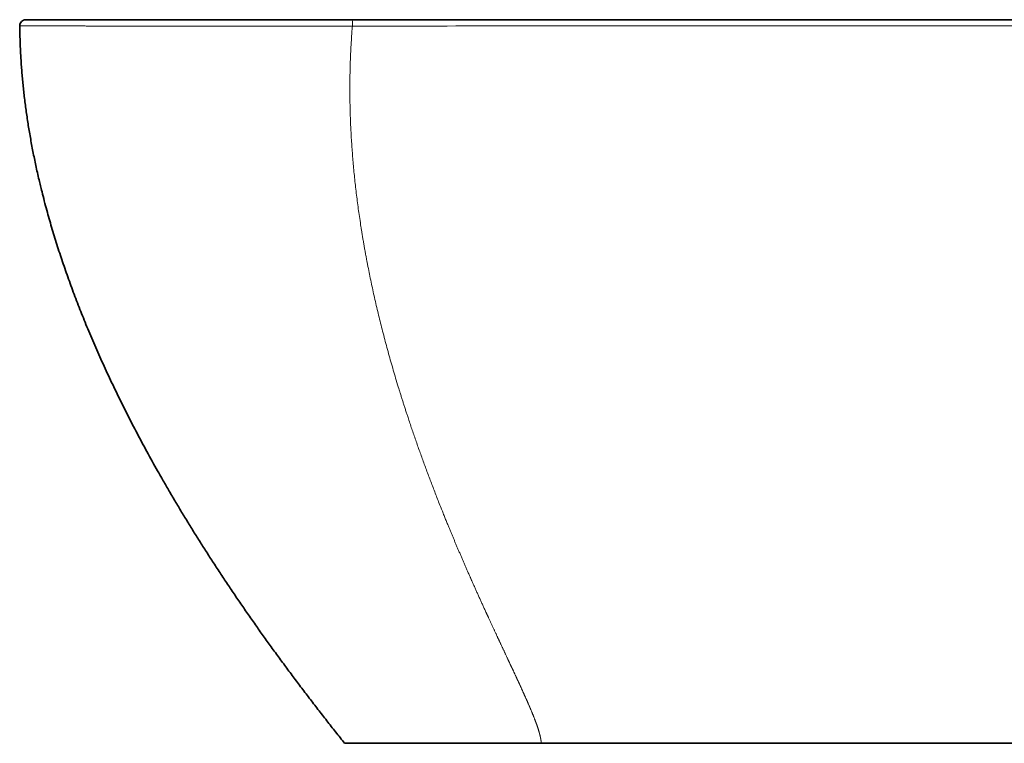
# Model space of a CAD drawing. Extents: x 37 to 569, y 39 to 375.
# Tile 3 of 8: x 37 to 197, y 257 to 375. Entities that reach past the tile are written whole.
import ezdxf

# ---------------------------------------------------------------- set-up
doc = ezdxf.new("R2010")
doc.units = 0
doc.layers.get('0').update_dxf_attribs({"lineweight": 13})

# ---------------------------------------------------------------- blocks, each defined once
blk = doc.blocks.new('BLOCK4')
at = {"color": 7, "lineweight": 35}
for p, q in [((-844.98, 0), (-627.96, 0)), ((-577.99, 0), (-627.96, 0)), ((-577.99, 0), (-465.57, 0)), ((-465.57, 0), (0, 0)), ((-424.62, -590), (-585, -590)), ((-341.04, -590), (-424.62, -590)), ((-341.04, -590), (0, -590))]:
    blk.add_line(p, q, dxfattribs=at)
blk.add_arc((-844.98, -5), 5, 90, 180.5704, dxfattribs=at)
at = {"color": 7, "lineweight": 13}
for centre, radius, start, end in [((-538.3, 168671.42), 168676.72, 269.968869, 269.9862783), ((-354.77, -108873.53), 108868.46, 90.0586121, 90.1178473)]:
    blk.add_arc(centre, radius, start, end, dxfattribs=at)
blk.add_ellipse((-577.99, -5), major_axis=(0, 5), ratio=0.140794, start_param=6.283185, end_param=7.912965, dxfattribs=at)
for points, knots in [([(-849.97, -5.05), (-849.97, -5.05), (-849.96, -5.05), (-849.14, -5.05), (-847.96, -5.06), (-845.74, -5.06), (-842.55, -5.07), (-836.02, -5.09), (-827.3, -5.11), (-823.78, -5.12), (-816.7, -5.13), (-808.74, -5.15), (-804.88, -5.15), (-798.75, -5.16), (-792.24, -5.17), (-789.95, -5.18), (-782.7, -5.19), (-775.03, -5.2), (-769.69, -5.2), (-759.61, -5.21), (-749.04, -5.22), (-744.19, -5.23), (-735.76, -5.24), (-727.09, -5.24), (-723.53, -5.25), (-703.91, -5.26), (-683.22, -5.27), (-665.86, -5.27), (-648.09, -5.28), (-629.95, -5.27)], [0, 0, 0, 0, 0, 0, 0.853676, 0.853676, 0.853676, 113.780609, 113.780609, 113.780609, 180.371001, 180.371001, 180.371001, 237.481662, 237.481662, 237.481662, 267.434083, 267.434083, 267.434083, 330.869637, 330.869637, 330.869637, 383.006674, 383.006674, 383.006674, 419.700782, 419.700782, 419.700782, 579.373617, 579.373617, 579.373617, 579.373617, 579.373617, 579.373617]), ([(-578.69, -5.29), (-580.63, -29.12), (-581.41, -53.34), (-581.05, -77.89), (-577.87, -131.16), (-569.66, -185.74), (-563.9, -215.18), (-551.37, -267.62), (-534.85, -320.89), (-526.98, -344.12), (-513.91, -379.75), (-499.33, -415.69), (-494.12, -428.13), (-485.93, -447.16), (-477.39, -466.28), (-474.42, -472.85), (-469.81, -482.97), (-465.12, -493.11), (-463.49, -496.62), (-460.11, -503.87), (-456.71, -511.14), (-454.97, -514.83), (-451.89, -521.4), (-448.8, -527.99), (-447.47, -530.82), (-445.48, -535.09), (-443.5, -539.37), (-442.84, -540.79), (-441.51, -543.68), (-440.19, -546.57), (-439.53, -548.02), (-437.57, -552.35), (-435.65, -556.69), (-434.39, -559.58), (-431.96, -565.3), (-429.7, -571.04), (-428.64, -573.85), (-427.25, -577.83), (-426.11, -581.79), (-425.81, -582.93), (-425.43, -584.5), (-425.12, -586.06), (-425.04, -586.5), (-424.94, -587.13), (-424.85, -587.75), (-424.82, -587.95), (-424.77, -588.33), (-424.73, -588.7), (-424.71, -588.89), (-424.68, -589.15), (-424.66, -589.42), (-424.66, -589.49), (-424.65, -589.63), (-424.64, -589.77), (-424.63, -589.87), (-424.63, -589.93), (-424.62, -590)], [0, 0, 0, 0, 0, 0, 246.441146, 246.441146, 246.441146, 528.025797, 528.025797, 528.025797, 743.194188, 743.194188, 743.194188, 856.3718, 856.3718, 856.3718, 915.956715, 915.956715, 915.956715, 947.381613, 947.381613, 947.381613, 980.830546, 980.830546, 980.830546, 1005.839639, 1005.839639, 1005.839639, 1018.575773, 1018.575773, 1018.575773, 1031.272939, 1031.272939, 1031.272939, 1056.583682, 1056.583682, 1056.583682, 1081.076885, 1081.076885, 1081.076885, 1090.961857, 1090.961857, 1090.961857, 1094.854658, 1094.854658, 1094.854658, 1096.520925, 1096.520925, 1096.520925, 1098.214298, 1098.214298, 1098.214298, 1098.879607, 1098.879607, 1098.879607, 1099.493868, 1099.493868, 1099.493868, 1099.493868, 1099.493868, 1099.493868]), ([(-466.14, -5.12), (-465.2, -5.12), (-464.26, -5.12), (-463.33, -5.12), (-461.92, -5.12), (-460.51, -5.12), (-460.04, -5.12), (-456.25, -5.11), (-452.47, -5.11), (-449.31, -5.11), (-437.56, -5.1), (-425.82, -5.09), (-417.42, -5.08), (-404.11, -5.07), (-390.74, -5.06), (-385.61, -5.05), (-378.58, -5.05), (-371.55, -5.04), (-369.37, -5.04), (-366.71, -5.04), (-364.05, -5.03), (-363.56, -5.03), (-361.62, -5.03), (-359.66, -5.03), (-358.18, -5.03), (-356.06, -5.03), (-353.96, -5.03), (-353.32, -5.02), (-351.94, -5.02), (-350.56, -5.02), (-350.32, -5.02), (-344.77, -5.02), (-339.23, -5.01), (-333.25, -5.01), (-326.19, -5), (-319.12, -5), (-316.85, -5), (-312.27, -5), (-307.68, -4.99), (-305.54, -4.99), (-297.25, -4.99), (-288.92, -4.98), (-282.8, -4.98), (-275.6, -4.98), (-268.42, -4.97), (-267.75, -4.97), (-265.75, -4.97), (-263.75, -4.97), (-262.95, -4.97), (-261.27, -4.97), (-259.61, -4.97), (-259.11, -4.97), (-254.2, -4.97), (-249.32, -4.97), (-245.32, -4.96), (-239.68, -4.96), (-234.01, -4.96), (-231.86, -4.96), (-228.94, -4.96), (-226.02, -4.96), (-224.72, -4.96), (-223.21, -4.96), (-221.69, -4.96), (-221.48, -4.96), (-221.05, -4.96), (-220.61, -4.96), (-220.4, -4.96), (-219.13, -4.96), (-217.85, -4.96), (-216.73, -4.96), (-215.34, -4.96), (-213.97, -4.96), (-213.53, -4.96), (-211.8, -4.96), (-210.07, -4.96), (-208.67, -4.96), (-200.85, -4.96), (-193.03, -4.96), (-186.47, -4.96), (-179.4, -4.96), (-172.35, -4.96), (-171.84, -4.96), (-170.45, -4.96), (-169.06, -4.96), (-168.28, -4.96), (-166.68, -4.96), (-165.08, -4.96), (-164.45, -4.96), (-159.44, -4.96), (-154.44, -4.97), (-150.25, -4.97), (-144.07, -4.97), (-137.87, -4.97), (-135.94, -4.97), (-127.99, -4.98), (-120.01, -4.98), (-114.02, -4.98), (-107.54, -4.98), (-101.07, -4.99), (-100.14, -4.99), (-98.32, -4.99), (-96.49, -4.99), (-95.05, -4.99), (-93.37, -4.99), (-91.72, -4.99), (-91.41, -4.99), (-90.8, -4.99), (-90.19, -4.99), (-89.88, -4.99), (-88.96, -4.99), (-88.04, -4.99), (-87.43, -4.99), (-81.54, -4.99), (-75.65, -5), (-70.37, -5), (-60.26, -5), (-50.15, -5.01), (-45.74, -5.01), (-37.32, -5.01), (-28.89, -5.01), (-25.31, -5.01), (-19.94, -5.01), (-14.56, -5.01), (-12.77, -5.01), (-9.46, -5.02), (-6.14, -5.02), (-7.74, -5.02), (-5.28, -5.02), (-2.82, -5.02), (-1.88, -5.02), (-0.94, -5.02), (0, -5.02)], [0, 0, 0, 0, 0, 0, 8.013512, 8.013512, 8.013512, 12.020268, 12.020268, 12.020268, 40.329769, 40.329769, 40.329769, 112.523375, 112.523375, 112.523375, 153.496044, 153.496044, 153.496044, 171.913909, 171.913909, 171.913909, 176.028822, 176.028822, 176.028822, 188.373539, 188.373539, 188.373539, 193.817258, 193.817258, 193.817258, 200.116955, 200.116955, 200.116955, 241.18913, 241.18913, 241.18913, 260.589624, 260.589624, 260.589624, 280.300196, 280.300196, 280.300196, 331.152538, 331.152538, 331.152538, 341.182888, 341.182888, 341.182888, 347.964502, 347.964502, 347.964502, 355.379565, 355.379565, 355.379565, 389.816127, 389.816127, 389.816127, 403.61287, 403.61287, 403.61287, 414.632393, 414.632393, 414.632393, 416.46898, 416.46898, 416.46898, 418.305567, 418.305567, 418.305567, 427.207501, 427.207501, 427.207501, 430.003083, 430.003083, 430.003083, 441.951584, 441.951584, 441.951584, 496.675033, 496.675033, 496.675033, 501.801863, 501.801863, 501.801863, 508.425258, 508.425258, 508.425258, 515.365115, 515.365115, 515.365115, 551.125059, 551.125059, 551.125059, 568.137261, 568.137261, 568.137261, 618.66786, 618.66786, 618.66786, 622.71201, 622.71201, 622.71201, 634.009636, 634.009636, 634.009636, 636.596327, 636.596327, 636.596327, 639.183019, 639.183019, 639.183019, 644.356394, 644.356394, 644.356394, 689.051324, 689.051324, 689.051324, 729.999518, 729.999518, 729.999518, 760.168527, 760.168527, 760.168527, 775.253032, 775.253032, 775.253032, 788.032504, 788.032504, 788.032504, 795.923099, 795.923099, 795.923099, 795.923099, 795.923099, 795.923099])]:
    blk.add_open_spline(points, degree=5, knots=knots, dxfattribs=at)
at = {"color": 7, "lineweight": 35}
blk.add_open_spline([(-849.97, -5.05), (-849.49, -53.34), (-843.28, -102.56), (-831.64, -152.31), (-792.53, -270.9), (-729.41, -389.14), (-686.23, -457.03), (-637.81, -523.98), (-585, -590)], degree=5, knots=[0, 0, 0, 0, 0, 0, 385.871631, 385.871631, 385.871631, 917.422318, 917.422318, 917.422318, 917.422318, 917.422318, 917.422318], dxfattribs=at)

msp = doc.modelspace()

# ---------------------------------------------------------------- block references
at = {"lineweight": 0, "xscale": 0.2, "yscale": 0.2, "zscale": 0.2}
msp.add_blockref('BLOCK4', (206.85, 374.51), dxfattribs=at)

doc.saveas('drawing.dxf')
